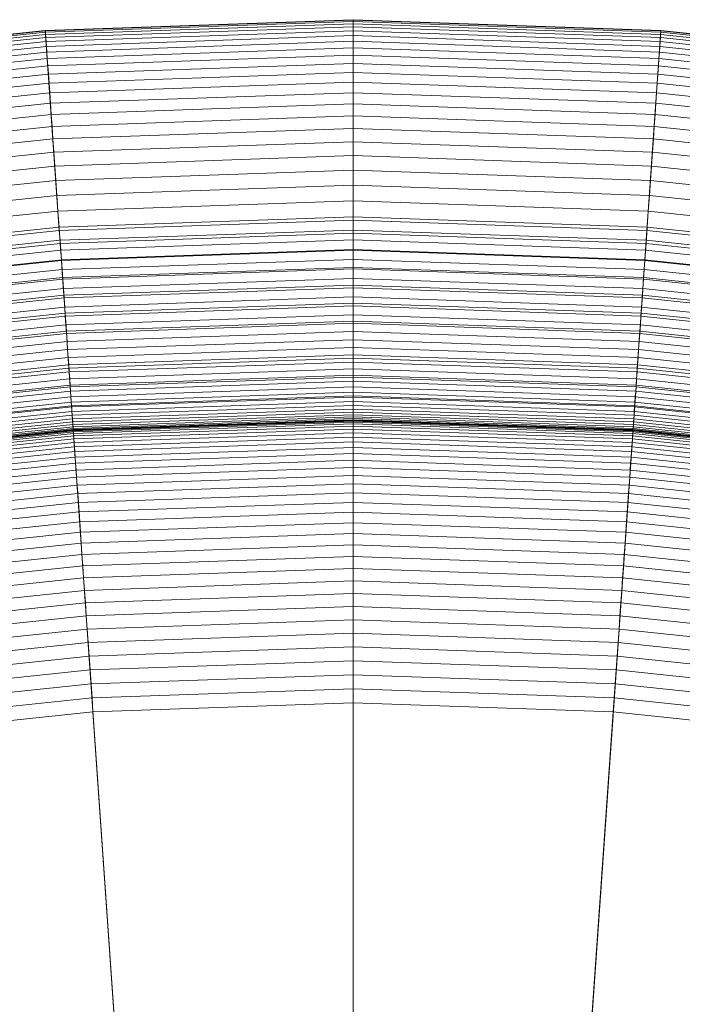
# Model space of a CAD drawing. Header units: millimetres. Extents: x -219 to 220, y -220 to 220.
# Tile 140 of 146: x -16 to 17, y 171 to 220. Entities that reach past the tile are written whole.
import ezdxf

# ---------------------------------------------------------------- set-up
doc = ezdxf.new("R2010")
doc.units = ezdxf.units.MM
doc.layers.add('LUCIDO_1', color=1, linetype='Continuous', lineweight=20, true_color=0xff0000)
doc.layers.add('Nessuna', color=7, linetype='Continuous', lineweight=9)

# ---------------------------------------------------------------- blocks, each defined once
blk = doc.blocks.new('Group-1')
at = {"layer": 'Nessuna', "color": 7, "linetype": 'Continuous', "lineweight": 9, "transparency": 33554687}
for points in [[(-14.257, 209.447), (0.392, 209.959), (0.392, 219.959), (-14.954, 219.423)], [(-14.954, 219.423, -60), (0.392, 219.959, -60), (0.392, 219.937, -60.943), (-14.953, 219.401, -60.943)], [(-14.954, 219.423), (0.392, 219.959), (0.392, 219.959, -60), (-14.954, 219.423, -60)], [(-14.953, 219.401, -60.943), (0.392, 219.937, -60.943), (0.392, 219.87, -61.883), (-14.948, 219.334, -61.883)], [(-14.948, 219.334, -61.883), (0.392, 219.87, -61.883), (0.392, 219.759, -62.82), (-14.94, 219.224, -62.82)], [(-14.94, 219.224, -62.82), (0.392, 219.759, -62.82), (0.392, 219.604, -63.75), (-14.929, 219.069, -63.75)], [(-14.929, 219.069, -63.75), (0.392, 219.604, -63.75), (0.392, 219.406, -64.671), (-14.916, 218.871, -64.671)], [(0.392, 209.959), (15.041, 209.447), (15.739, 219.423), (0.392, 219.959)], [(0.392, 219.959, -60), (15.739, 219.423, -60), (15.737, 219.401, -60.943), (0.392, 219.937, -60.943)], [(0.392, 219.959), (15.739, 219.423), (15.739, 219.423, -60), (0.392, 219.959, -60)], [(0.392, 219.937, -60.943), (15.737, 219.401, -60.943), (15.733, 219.334, -61.883), (0.392, 219.87, -61.883)], [(0.392, 219.87, -61.883), (15.733, 219.334, -61.883), (15.725, 219.224, -62.82), (0.392, 219.759, -62.82)], [(0.392, 219.759, -62.82), (15.725, 219.224, -62.82), (15.714, 219.069, -63.75), (0.392, 219.604, -63.75)], [(0.392, 219.604, -63.75), (15.714, 219.069, -63.75), (15.7, 218.871, -64.671), (0.392, 219.406, -64.671)], [(-28.834, 207.915), (-14.257, 209.447), (-14.954, 219.423), (-30.226, 217.818)], [(-30.226, 217.818, -60), (-14.954, 219.423, -60), (-14.953, 219.401, -60.943), (-30.223, 217.796, -60.943)], [(-30.226, 217.818), (-14.954, 219.423), (-14.954, 219.423, -60), (-30.226, 217.818, -60)], [(-30.223, 217.796, -60.943), (-14.953, 219.401, -60.943), (-14.948, 219.334, -61.883), (-30.213, 217.73, -61.883)], [(-30.213, 217.73, -61.883), (-14.948, 219.334, -61.883), (-14.94, 219.224, -62.82), (-30.198, 217.62, -62.82)], [(-30.198, 217.62, -62.82), (-14.94, 219.224, -62.82), (-14.929, 219.069, -63.75), (-30.176, 217.467, -63.75)], [(-30.176, 217.467, -63.75), (-14.929, 219.069, -63.75), (-14.916, 218.871, -64.671), (-30.149, 217.27, -64.671)], [(-14.916, 218.871, -64.671), (0.392, 219.406, -64.671), (0.392, 219.164, -65.583), (-14.899, 218.63, -65.583)], [(-14.899, 218.63, -65.583), (0.392, 219.164, -65.583), (0.392, 218.88, -66.481), (-14.879, 218.346, -66.481)], [(0.392, 219.406, -64.671), (15.7, 218.871, -64.671), (15.683, 218.63, -65.583), (0.392, 219.164, -65.583)], [(0.392, 219.164, -65.583), (15.683, 218.63, -65.583), (15.663, 218.346, -66.481), (0.392, 218.88, -66.481)], [(15.041, 209.447), (29.619, 207.915), (31.01, 217.818), (15.739, 219.423)], [(15.714, 219.069, -63.75), (30.961, 217.467, -63.75), (30.933, 217.27, -64.671), (15.7, 218.871, -64.671)], [(15.725, 219.224, -62.82), (30.983, 217.62, -62.82), (30.961, 217.467, -63.75), (15.714, 219.069, -63.75)], [(15.733, 219.334, -61.883), (30.998, 217.73, -61.883), (30.983, 217.62, -62.82), (15.725, 219.224, -62.82)], [(15.737, 219.401, -60.943), (31.007, 217.796, -60.943), (30.998, 217.73, -61.883), (15.733, 219.334, -61.883)], [(15.739, 219.423, -60), (31.01, 217.818, -60), (31.007, 217.796, -60.943), (15.737, 219.401, -60.943)], [(15.739, 219.423), (31.01, 217.818), (31.01, 217.818, -60), (15.739, 219.423, -60)], [(-30.149, 217.27, -64.671), (-14.916, 218.871, -64.671), (-14.899, 218.63, -65.583), (-30.115, 217.031, -65.583)], [(-30.115, 217.031, -65.583), (-14.899, 218.63, -65.583), (-14.879, 218.346, -66.481), (-30.076, 216.749, -66.481)], [(-14.879, 218.346, -66.481), (0.392, 218.88, -66.481), (0.392, 218.553, -67.366), (-14.856, 218.021, -67.366)], [(-14.856, 218.021, -67.366), (0.392, 218.553, -67.366), (0.392, 218.185, -68.234), (-14.83, 217.654, -68.234)], [(0.392, 218.88, -66.481), (15.663, 218.346, -66.481), (15.641, 218.021, -67.366), (0.392, 218.553, -67.366)], [(0.392, 218.553, -67.366), (15.641, 218.021, -67.366), (15.615, 217.654, -68.234), (0.392, 218.185, -68.234)], [(15.683, 218.63, -65.583), (30.9, 217.031, -65.583), (30.86, 216.749, -66.481), (15.663, 218.346, -66.481)], [(15.7, 218.871, -64.671), (30.933, 217.27, -64.671), (30.9, 217.031, -65.583), (15.683, 218.63, -65.583)], [(-30.076, 216.749, -66.481), (-14.879, 218.346, -66.481), (-14.856, 218.021, -67.366), (-30.03, 216.426, -67.366)], [(-30.03, 216.426, -67.366), (-14.856, 218.021, -67.366), (-14.83, 217.654, -68.234), (-29.979, 216.062, -68.234)], [(-14.83, 217.654, -68.234), (0.392, 218.185, -68.234), (0.392, 217.777, -69.084), (-14.802, 217.246, -69.084)], [(0.392, 218.185, -68.234), (15.615, 217.654, -68.234), (15.587, 217.246, -69.084), (0.392, 217.777, -69.084)], [(15.641, 218.021, -67.366), (30.815, 216.426, -67.366), (30.764, 216.062, -68.234), (15.615, 217.654, -68.234)], [(15.663, 218.346, -66.481), (30.86, 216.749, -66.481), (30.815, 216.426, -67.366), (15.641, 218.021, -67.366)], [(-29.979, 216.062, -68.234), (-14.83, 217.654, -68.234), (-14.802, 217.246, -69.084), (-29.922, 215.657, -69.084)], [(-14.802, 217.246, -69.084), (0.392, 217.777, -69.084), (0.392, 217.329, -69.914), (-14.771, 216.8, -69.914)], [(0.392, 217.777, -69.084), (15.587, 217.246, -69.084), (15.555, 216.8, -69.914), (0.392, 217.329, -69.914)], [(15.615, 217.654, -68.234), (30.764, 216.062, -68.234), (30.707, 215.657, -69.084), (15.587, 217.246, -69.084)], [(-29.922, 215.657, -69.084), (-14.802, 217.246, -69.084), (-14.771, 216.8, -69.914), (-29.86, 215.214, -69.914)], [(-14.771, 216.8, -69.914), (0.392, 217.329, -69.914), (0.392, 216.843, -70.721), (-14.737, 216.314, -70.721)], [(0.392, 217.329, -69.914), (15.555, 216.8, -69.914), (15.521, 216.314, -70.721), (0.392, 216.843, -70.721)], [(15.587, 217.246, -69.084), (30.707, 215.657, -69.084), (30.644, 215.214, -69.914), (15.555, 216.8, -69.914)], [(-29.86, 215.214, -69.914), (-14.771, 216.8, -69.914), (-14.737, 216.314, -70.721), (-29.792, 214.732, -70.721)], [(-14.737, 216.314, -70.721), (0.392, 216.843, -70.721), (0.392, 216.319, -71.505), (-14.7, 215.792, -71.505)], [(0.392, 216.843, -70.721), (15.521, 216.314, -70.721), (15.485, 215.792, -71.505), (0.392, 216.319, -71.505)], [(15.555, 216.8, -69.914), (30.644, 215.214, -69.914), (30.577, 214.732, -70.721), (15.521, 216.314, -70.721)], [(-29.792, 214.732, -70.721), (-14.737, 216.314, -70.721), (-14.7, 215.792, -71.505), (-29.719, 214.213, -71.505)], [(-14.7, 215.792, -71.505), (0.392, 216.319, -71.505), (0.392, 215.758, -72.263), (-14.661, 215.233, -72.263)], [(0.392, 216.319, -71.505), (15.485, 215.792, -71.505), (15.446, 215.233, -72.263), (0.392, 215.758, -72.263)], [(15.521, 216.314, -70.721), (30.577, 214.732, -70.721), (30.504, 214.213, -71.505), (15.485, 215.792, -71.505)], [(-29.719, 214.213, -71.505), (-14.7, 215.792, -71.505), (-14.661, 215.233, -72.263), (-29.641, 213.658, -72.263)], [(-14.661, 215.233, -72.263), (0.392, 215.758, -72.263), (0.392, 215.163, -72.994), (-14.62, 214.638, -72.994)], [(0.392, 215.758, -72.263), (15.446, 215.233, -72.263), (15.404, 214.638, -72.994), (0.392, 215.163, -72.994)], [(15.485, 215.792, -71.505), (30.504, 214.213, -71.505), (30.426, 213.658, -72.263), (15.446, 215.233, -72.263)], [(-29.641, 213.658, -72.263), (-14.661, 215.233, -72.263), (-14.62, 214.638, -72.994), (-29.558, 213.068, -72.994)], [(-14.62, 214.638, -72.994), (0.392, 215.163, -72.994), (0.392, 214.533, -73.696), (-14.576, 214.011, -73.696)], [(0.392, 215.163, -72.994), (15.404, 214.638, -72.994), (15.36, 214.011, -73.696), (0.392, 214.533, -73.696)], [(15.446, 215.233, -72.263), (30.426, 213.658, -72.263), (30.343, 213.068, -72.994), (15.404, 214.638, -72.994)], [(-29.558, 213.068, -72.994), (-14.62, 214.638, -72.994), (-14.576, 214.011, -73.696), (-29.471, 212.445, -73.696)], [(15.404, 214.638, -72.994), (30.343, 213.068, -72.994), (30.255, 212.445, -73.696), (15.36, 214.011, -73.696)], [(-14.576, 214.011, -73.696), (0.392, 214.533, -73.696), (0.392, 213.872, -74.368), (-14.529, 213.351, -74.368)], [(0.392, 214.533, -73.696), (15.36, 214.011, -73.696), (15.314, 213.351, -74.368), (0.392, 213.872, -74.368)], [(-29.471, 212.445, -73.696), (-14.576, 214.011, -73.696), (-14.529, 213.351, -74.368), (-29.379, 211.79, -74.368)], [(-14.529, 213.351, -74.368), (0.392, 213.872, -74.368), (0.392, 213.179, -75.008), (-14.481, 212.66, -75.008)], [(0.392, 213.872, -74.368), (15.314, 213.351, -74.368), (15.266, 212.66, -75.008), (0.392, 213.179, -75.008)], [(15.36, 214.011, -73.696), (30.255, 212.445, -73.696), (30.163, 211.79, -74.368), (15.314, 213.351, -74.368)], [(-29.379, 211.79, -74.368), (-14.529, 213.351, -74.368), (-14.481, 212.66, -75.008), (-29.282, 211.104, -75.008)], [(-14.481, 212.66, -75.008), (0.392, 213.179, -75.008), (0.392, 212.457, -75.614), (-14.431, 211.94, -75.614)], [(0.392, 213.179, -75.008), (15.266, 212.66, -75.008), (15.215, 211.94, -75.614), (0.392, 212.457, -75.614)], [(15.314, 213.351, -74.368), (30.163, 211.79, -74.368), (30.067, 211.104, -75.008), (15.266, 212.66, -75.008)], [(-29.282, 211.104, -75.008), (-14.481, 212.66, -75.008), (-14.431, 211.94, -75.614), (-29.182, 210.389, -75.614)], [(15.266, 212.66, -75.008), (30.067, 211.104, -75.008), (29.966, 210.389, -75.614), (15.215, 211.94, -75.614)], [(-14.431, 211.94, -75.614), (0.392, 212.457, -75.614), (0.392, 211.707, -76.186), (-14.379, 211.192, -76.186)], [(0.392, 212.457, -75.614), (15.215, 211.94, -75.614), (15.163, 211.192, -76.186), (0.392, 211.707, -76.186)], [(-29.182, 210.389, -75.614), (-14.431, 211.94, -75.614), (-14.379, 211.192, -76.186), (-29.077, 209.647, -76.186)], [(-14.379, 211.192, -76.186), (0.392, 211.707, -76.186), (0.392, 210.932, -76.721), (-14.324, 210.418, -76.721)], [(0.392, 211.707, -76.186), (15.163, 211.192, -76.186), (15.109, 210.418, -76.721), (0.392, 210.932, -76.721)], [(15.215, 211.94, -75.614), (29.966, 210.389, -75.614), (29.862, 209.647, -76.186), (15.163, 211.192, -76.186)], [(-29.077, 209.647, -76.186), (-14.379, 211.192, -76.186), (-14.324, 210.418, -76.721), (-28.969, 208.878, -76.721)], [(15.163, 211.192, -76.186), (29.862, 209.647, -76.186), (29.754, 208.878, -76.721), (15.109, 210.418, -76.721)], [(-14.324, 210.418, -76.721), (0.392, 210.932, -76.721), (0.392, 210.131, -77.22), (-14.269, 209.619, -77.22)], [(0.392, 210.932, -76.721), (15.109, 210.418, -76.721), (15.053, 209.619, -77.22), (0.392, 210.131, -77.22)], [(-28.969, 208.878, -76.721), (-14.324, 210.418, -76.721), (-14.269, 209.619, -77.22), (-28.858, 208.086, -77.22)], [(15.109, 210.418, -76.721), (29.754, 208.878, -76.721), (29.643, 208.086, -77.22), (15.053, 209.619, -77.22)], [(-14.269, 209.619, -77.22), (0.392, 210.131, -77.22), (0.392, 209.308, -77.68), (-14.211, 208.799, -77.68)], [(-14.222, 208.958, -0.012), (0.392, 209.468, -0.012), (0.392, 209.959), (-14.257, 209.447)], [(0.392, 210.131, -77.22), (15.053, 209.619, -77.22), (14.996, 208.799, -77.68), (0.392, 209.308, -77.68)], [(0.392, 209.468, -0.012), (15.007, 208.958, -0.012), (15.041, 209.447), (0.392, 209.959)], [(-28.858, 208.086, -77.22), (-14.269, 209.619, -77.22), (-14.211, 208.799, -77.68), (-28.744, 207.271, -77.68)], [(-28.766, 207.429, -0.012), (-14.222, 208.958, -0.012), (-14.257, 209.447), (-28.834, 207.915)], [(-14.188, 208.47, -0.048), (0.392, 208.979, -0.048), (0.392, 209.468, -0.012), (-14.222, 208.958, -0.012)], [(-14.211, 208.799, -77.68), (0.392, 209.308, -77.68), (0.392, 208.465, -78.101), (-14.152, 207.957, -78.101)], [(0.392, 208.979, -0.048), (14.973, 208.47, -0.048), (15.007, 208.958, -0.012), (0.392, 209.468, -0.012)], [(0.392, 209.308, -77.68), (14.996, 208.799, -77.68), (14.937, 207.957, -78.101), (0.392, 208.465, -78.101)], [(15.053, 209.619, -77.22), (29.643, 208.086, -77.22), (29.528, 207.271, -77.68), (14.996, 208.799, -77.68)], [(15.007, 208.958, -0.012), (29.55, 207.429, -0.012), (29.619, 207.915), (15.041, 209.447)], [(-28.698, 206.945, -0.048), (-14.188, 208.47, -0.048), (-14.222, 208.958, -0.012), (-28.766, 207.429, -0.012)], [(-28.744, 207.271, -77.68), (-14.211, 208.799, -77.68), (-14.152, 207.957, -78.101), (-28.626, 206.436, -78.101)], [(-14.154, 207.984, -0.108), (0.392, 208.492, -0.108), (0.392, 208.979, -0.048), (-14.188, 208.47, -0.048)], [(0.392, 208.492, -0.108), (14.939, 207.984, -0.108), (14.973, 208.47, -0.048), (0.392, 208.979, -0.048)], [(14.996, 208.799, -77.68), (29.528, 207.271, -77.68), (29.411, 206.436, -78.101), (14.937, 207.957, -78.101)], [(14.973, 208.47, -0.048), (29.482, 206.945, -0.048), (29.55, 207.429, -0.012), (15.007, 208.958, -0.012)], [(-28.63, 206.462, -0.108), (-14.154, 207.984, -0.108), (-14.188, 208.47, -0.048), (-28.698, 206.945, -0.048)], [(-14.12, 207.501, -0.192), (0.392, 208.008, -0.192), (0.392, 208.492, -0.108), (-14.154, 207.984, -0.108)], [(-14.152, 207.957, -78.101), (0.392, 208.465, -78.101), (0.392, 207.602, -78.482), (-14.092, 207.097, -78.482)], [(0.392, 208.008, -0.192), (14.905, 207.501, -0.192), (14.939, 207.984, -0.108), (0.392, 208.492, -0.108)], [(0.392, 208.465, -78.101), (14.937, 207.957, -78.101), (14.877, 207.097, -78.482), (0.392, 207.602, -78.482)], [(14.939, 207.984, -0.108), (29.414, 206.462, -0.108), (29.482, 206.945, -0.048), (14.973, 208.47, -0.048)], [(-28.563, 205.983, -0.192), (-14.12, 207.501, -0.192), (-14.154, 207.984, -0.108), (-28.63, 206.462, -0.108)], [(-28.626, 206.436, -78.101), (-14.152, 207.957, -78.101), (-14.092, 207.097, -78.482), (-28.506, 205.582, -78.482)], [(-14.087, 207.023, -0.3), (0.392, 207.529, -0.3), (0.392, 208.008, -0.192), (-14.12, 207.501, -0.192)], [(0.392, 207.529, -0.3), (14.872, 207.023, -0.3), (14.905, 207.501, -0.192), (0.392, 208.008, -0.192)], [(14.937, 207.957, -78.101), (29.411, 206.436, -78.101), (29.291, 205.582, -78.482), (14.877, 207.097, -78.482)], [(14.905, 207.501, -0.192), (29.347, 205.983, -0.192), (29.414, 206.462, -0.108), (14.939, 207.984, -0.108)], [(-28.496, 205.509, -0.3), (-14.087, 207.023, -0.3), (-14.12, 207.501, -0.192), (-28.563, 205.983, -0.192)], [(-14.092, 207.097, -78.482), (0.392, 207.602, -78.482), (0.392, 206.723, -78.822), (-14.031, 206.219, -78.822)], [(-14.054, 206.552, -0.431), (0.392, 207.056, -0.431), (0.392, 207.529, -0.3), (-14.087, 207.023, -0.3)], [(0.392, 207.602, -78.482), (14.877, 207.097, -78.482), (14.815, 206.219, -78.822), (0.392, 206.723, -78.822)], [(0.392, 207.056, -0.431), (14.839, 206.552, -0.431), (14.872, 207.023, -0.3), (0.392, 207.529, -0.3)], [(14.872, 207.023, -0.3), (29.281, 205.509, -0.3), (29.347, 205.983, -0.192), (14.905, 207.501, -0.192)], [(-28.506, 205.582, -78.482), (-14.092, 207.097, -78.482), (-14.031, 206.219, -78.822), (-28.384, 204.711, -78.822)], [(-28.43, 205.041, -0.431), (-14.054, 206.552, -0.431), (-14.087, 207.023, -0.3), (-28.496, 205.509, -0.3)], [(-14.022, 206.087, -0.585), (0.392, 206.59, -0.585), (0.392, 207.056, -0.431), (-14.054, 206.552, -0.431)], [(-14.031, 206.219, -78.822), (0.392, 206.723, -78.822), (0.392, 205.828, -79.12), (-13.968, 205.327, -79.12)], [(0.392, 206.59, -0.585), (14.806, 206.087, -0.585), (14.839, 206.552, -0.431), (0.392, 207.056, -0.431)], [(0.392, 206.723, -78.822), (14.815, 206.219, -78.822), (14.753, 205.327, -79.12), (0.392, 205.828, -79.12)], [(14.877, 207.097, -78.482), (29.291, 205.582, -78.482), (29.168, 204.711, -78.822), (14.815, 206.219, -78.822)], [(14.839, 206.552, -0.431), (29.215, 205.041, -0.431), (29.281, 205.509, -0.3), (14.872, 207.023, -0.3)], [(-28.365, 204.579, -0.585), (-14.022, 206.087, -0.585), (-14.054, 206.552, -0.431), (-28.43, 205.041, -0.431)], [(-28.384, 204.711, -78.822), (-14.031, 206.219, -78.822), (-13.968, 205.327, -79.12), (-28.259, 203.825, -79.12)], [(-13.99, 205.63, -0.761), (0.392, 206.132, -0.761), (0.392, 206.59, -0.585), (-14.022, 206.087, -0.585)], [(0.392, 206.132, -0.761), (14.774, 205.63, -0.761), (14.806, 206.087, -0.585), (0.392, 206.59, -0.585)], [(14.815, 206.219, -78.822), (29.168, 204.711, -78.822), (29.044, 203.825, -79.12), (14.753, 205.327, -79.12)], [(14.806, 206.087, -0.585), (29.15, 204.579, -0.585), (29.215, 205.041, -0.431), (14.839, 206.552, -0.431)], [(-28.301, 204.126, -0.761), (-13.99, 205.63, -0.761), (-14.022, 206.087, -0.585), (-28.365, 204.579, -0.585)], [(-13.958, 205.182, -0.96), (0.392, 205.683, -0.96), (0.392, 206.132, -0.761), (-13.99, 205.63, -0.761)], [(-13.968, 205.327, -79.12), (0.392, 205.828, -79.12), (0.392, 204.921, -79.375), (-13.905, 204.421, -79.375)], [(0.392, 205.683, -0.96), (14.743, 205.182, -0.96), (14.774, 205.63, -0.761), (0.392, 206.132, -0.761)], [(0.392, 205.828, -79.12), (14.753, 205.327, -79.12), (14.69, 204.421, -79.375), (0.392, 204.921, -79.375)], [(14.774, 205.63, -0.761), (29.086, 204.126, -0.761), (29.15, 204.579, -0.585), (14.806, 206.087, -0.585)], [(-28.239, 203.681, -0.96), (-13.958, 205.182, -0.96), (-13.99, 205.63, -0.761), (-28.301, 204.126, -0.761)], [(-28.259, 203.825, -79.12), (-13.968, 205.327, -79.12), (-13.905, 204.421, -79.375), (-28.133, 202.926, -79.375)], [(-13.928, 204.745, -1.181), (0.392, 205.245, -1.181), (0.392, 205.683, -0.96), (-13.958, 205.182, -0.96)], [(-13.898, 204.319, -1.423), (0.392, 204.818, -1.423), (0.392, 205.245, -1.181), (-13.928, 204.745, -1.181)], [(0.392, 205.245, -1.181), (14.712, 204.745, -1.181), (14.743, 205.182, -0.96), (0.392, 205.683, -0.96)], [(0.392, 204.818, -1.423), (14.683, 204.319, -1.423), (14.712, 204.745, -1.181), (0.392, 205.245, -1.181)], [(14.753, 205.327, -79.12), (29.044, 203.825, -79.12), (28.917, 202.926, -79.375), (14.69, 204.421, -79.375)], [(14.743, 205.182, -0.96), (29.024, 203.681, -0.96), (29.086, 204.126, -0.761), (14.774, 205.63, -0.761)], [(-28.178, 203.247, -1.181), (-13.928, 204.745, -1.181), (-13.958, 205.182, -0.96), (-28.239, 203.681, -0.96)], [(-28.119, 202.824, -1.423), (-13.898, 204.319, -1.423), (-13.928, 204.745, -1.181), (-28.178, 203.247, -1.181)], [(-13.905, 204.421, -79.375), (0.392, 204.921, -79.375), (0.392, 204.002, -79.587), (-13.841, 203.505, -79.587)], [(-13.869, 203.905, -1.685), (0.392, 204.403, -1.685), (0.392, 204.818, -1.423), (-13.898, 204.319, -1.423)], [(0.392, 204.921, -79.375), (14.69, 204.421, -79.375), (14.626, 203.505, -79.587), (0.392, 204.002, -79.587)], [(0.392, 204.403, -1.685), (14.654, 203.905, -1.685), (14.683, 204.319, -1.423), (0.392, 204.818, -1.423)], [(14.683, 204.319, -1.423), (28.903, 202.824, -1.423), (28.963, 203.247, -1.181), (14.712, 204.745, -1.181)], [(14.712, 204.745, -1.181), (28.963, 203.247, -1.181), (29.024, 203.681, -0.96), (14.743, 205.182, -0.96)], [(-28.133, 202.926, -79.375), (-13.905, 204.421, -79.375), (-13.841, 203.505, -79.587), (-28.005, 202.016, -79.587)], [(-28.061, 202.414, -1.685), (-13.869, 203.905, -1.685), (-13.898, 204.319, -1.423), (-28.119, 202.824, -1.423)], [(-13.841, 203.505, -1.968), (0.392, 204.002, -1.968), (0.392, 204.403, -1.685), (-13.869, 203.905, -1.685)], [(0.392, 204.002, -1.968), (14.626, 203.505, -1.968), (14.654, 203.905, -1.685), (0.392, 204.403, -1.685)], [(14.69, 204.421, -79.375), (28.917, 202.926, -79.375), (28.79, 202.016, -79.587), (14.626, 203.505, -79.587)], [(14.654, 203.905, -1.685), (28.845, 202.414, -1.685), (28.903, 202.824, -1.423), (14.683, 204.319, -1.423)], [(-28.005, 202.016, -1.968), (-13.841, 203.505, -1.968), (-13.869, 203.905, -1.685), (-28.061, 202.414, -1.685)], [(-13.814, 203.119, -2.27), (0.392, 203.615, -2.27), (0.392, 204.002, -1.968), (-13.841, 203.505, -1.968)], [(-13.841, 203.505, -79.587), (0.392, 204.002, -79.587), (0.392, 203.074, -79.756), (-13.776, 202.58, -79.756)], [(0.392, 203.615, -2.27), (14.599, 203.119, -2.27), (14.626, 203.505, -1.968), (0.392, 204.002, -1.968)], [(0.392, 204.002, -79.587), (14.626, 203.505, -79.587), (14.561, 202.58, -79.756), (0.392, 203.074, -79.756)], [(14.626, 203.505, -1.968), (28.79, 202.016, -1.968), (28.845, 202.414, -1.685), (14.654, 203.905, -1.685)], [(-27.951, 201.633, -2.27), (-13.814, 203.119, -2.27), (-13.841, 203.505, -1.968), (-28.005, 202.016, -1.968)], [(-28.005, 202.016, -79.587), (-13.841, 203.505, -79.587), (-13.776, 202.58, -79.756), (-27.876, 201.098, -79.756)], [(-13.788, 202.748, -2.59), (0.392, 203.243, -2.59), (0.392, 203.615, -2.27), (-13.814, 203.119, -2.27)], [(0.392, 203.243, -2.59), (14.573, 202.748, -2.59), (14.599, 203.119, -2.27), (0.392, 203.615, -2.27)], [(14.626, 203.505, -79.587), (28.79, 202.016, -79.587), (28.661, 201.098, -79.756), (14.561, 202.58, -79.756)], [(14.599, 203.119, -2.27), (28.736, 201.633, -2.27), (28.79, 202.016, -1.968), (14.626, 203.505, -1.968)], [(-27.899, 201.265, -2.59), (-13.788, 202.748, -2.59), (-13.814, 203.119, -2.27), (-27.951, 201.633, -2.27)], [(-13.763, 202.393, -2.929), (0.392, 202.888, -2.929), (0.392, 203.243, -2.59), (-13.788, 202.748, -2.59)], [(-13.776, 202.58, -79.756), (0.392, 203.074, -79.756), (0.392, 202.14, -79.881), (-13.711, 201.647, -79.881)], [(-13.74, 202.056, -3.284), (0.392, 202.549, -3.284), (0.392, 202.888, -2.929), (-13.763, 202.393, -2.929)], [(0.392, 202.888, -2.929), (14.548, 202.393, -2.929), (14.573, 202.748, -2.59), (0.392, 203.243, -2.59)], [(0.392, 203.074, -79.756), (14.561, 202.58, -79.756), (14.496, 201.647, -79.881), (0.392, 202.14, -79.881)], [(0.392, 202.549, -3.284), (14.524, 202.056, -3.284), (14.548, 202.393, -2.929), (0.392, 202.888, -2.929)], [(14.573, 202.748, -2.59), (28.684, 201.265, -2.59), (28.736, 201.633, -2.27), (14.599, 203.119, -2.27)], [(-27.85, 200.913, -2.929), (-13.763, 202.393, -2.929), (-13.788, 202.748, -2.59), (-27.899, 201.265, -2.59)], [(-27.876, 201.098, -79.756), (-13.776, 202.58, -79.756), (-13.711, 201.647, -79.881), (-27.746, 200.172, -79.881)], [(-27.803, 200.578, -3.284), (-13.74, 202.056, -3.284), (-13.763, 202.393, -2.929), (-27.85, 200.913, -2.929)], [(-13.717, 201.736, -3.656), (0.392, 202.229, -3.656), (0.392, 202.549, -3.284), (-13.74, 202.056, -3.284)], [(0.392, 202.229, -3.656), (14.502, 201.736, -3.656), (14.524, 202.056, -3.284), (0.392, 202.549, -3.284)], [(14.561, 202.58, -79.756), (28.661, 201.098, -79.756), (28.53, 200.172, -79.881), (14.496, 201.647, -79.881)], [(14.524, 202.056, -3.284), (28.587, 200.578, -3.284), (28.635, 200.913, -2.929), (14.548, 202.393, -2.929)], [(14.548, 202.393, -2.929), (28.635, 200.913, -2.929), (28.684, 201.265, -2.59), (14.573, 202.748, -2.59)], [(-27.758, 200.26, -3.656), (-13.717, 201.736, -3.656), (-13.74, 202.056, -3.284), (-27.803, 200.578, -3.284)], [(-13.696, 201.435, -4.043), (0.392, 201.927, -4.043), (0.392, 202.229, -3.656), (-13.717, 201.736, -3.656)], [(-13.711, 201.647, -79.881), (0.392, 202.14, -79.881), (0.392, 201.201, -79.962), (-13.646, 200.71, -79.962)], [(-13.677, 201.153, -4.444), (0.392, 201.644, -4.444), (0.392, 201.927, -4.043), (-13.696, 201.435, -4.043)], [(0.392, 201.927, -4.043), (14.481, 201.435, -4.043), (14.502, 201.736, -3.656), (0.392, 202.229, -3.656)], [(0.392, 202.14, -79.881), (14.496, 201.647, -79.881), (14.43, 200.71, -79.962), (0.392, 201.201, -79.962)], [(0.392, 201.644, -4.444), (14.461, 201.153, -4.444), (14.481, 201.435, -4.043), (0.392, 201.927, -4.043)], [(14.502, 201.736, -3.656), (28.543, 200.26, -3.656), (28.587, 200.578, -3.284), (14.524, 202.056, -3.284)], [(-27.716, 199.961, -4.043), (-13.696, 201.435, -4.043), (-13.717, 201.736, -3.656), (-27.758, 200.26, -3.656)], [(-27.746, 200.172, -79.881), (-13.711, 201.647, -79.881), (-13.646, 200.71, -79.962), (-27.615, 199.242, -79.962)], [(-27.677, 199.681, -4.444), (-13.677, 201.153, -4.444), (-13.696, 201.435, -4.043), (-27.716, 199.961, -4.043)], [(-13.658, 200.891, -4.859), (0.392, 201.382, -4.859), (0.392, 201.644, -4.444), (-13.677, 201.153, -4.444)], [(-13.641, 200.65, -5.286), (0.392, 201.14, -5.286), (0.392, 201.382, -4.859), (-13.658, 200.891, -4.859)], [(0.392, 201.382, -4.859), (14.443, 200.891, -4.859), (14.461, 201.153, -4.444), (0.392, 201.644, -4.444)], [(0.392, 201.14, -5.286), (14.426, 200.65, -5.286), (14.443, 200.891, -4.859), (0.392, 201.382, -4.859)], [(14.496, 201.647, -79.881), (28.53, 200.172, -79.881), (28.4, 199.242, -79.962), (14.43, 200.71, -79.962)], [(14.461, 201.153, -4.444), (28.461, 199.681, -4.444), (28.501, 199.961, -4.043), (14.481, 201.435, -4.043)], [(14.481, 201.435, -4.043), (28.501, 199.961, -4.043), (28.543, 200.26, -3.656), (14.502, 201.736, -3.656)], [(-27.64, 199.421, -4.859), (-13.658, 200.891, -4.859), (-13.677, 201.153, -4.444), (-27.677, 199.681, -4.444)], [(-27.607, 199.182, -5.286), (-13.641, 200.65, -5.286), (-13.658, 200.891, -4.859), (-27.64, 199.421, -4.859)], [(-13.646, 200.71, -79.962), (0.392, 201.201, -79.962), (0.392, 51.059, -89.301), (-3.172, 50.934, -89.301)], [(-13.626, 200.429, -5.724), (0.392, 200.919, -5.724), (0.392, 201.14, -5.286), (-13.641, 200.65, -5.286)], [(-13.612, 200.231, -6.173), (0.392, 200.72, -6.173), (0.392, 200.919, -5.724), (-13.626, 200.429, -5.724)], [(0.392, 201.201, -79.962), (14.43, 200.71, -79.962), (3.957, 50.934, -89.301), (0.392, 51.059, -89.301)], [(0.392, 200.919, -5.724), (14.411, 200.429, -5.724), (14.426, 200.65, -5.286), (0.392, 201.14, -5.286)], [(0.392, 200.72, -6.173), (14.397, 200.231, -6.173), (14.411, 200.429, -5.724), (0.392, 200.919, -5.724)], [(14.426, 200.65, -5.286), (28.391, 199.182, -5.286), (28.425, 199.421, -4.859), (14.443, 200.891, -4.859)], [(14.443, 200.891, -4.859), (28.425, 199.421, -4.859), (28.461, 199.681, -4.444), (14.461, 201.153, -4.444)], [(-27.615, 199.242, -79.962), (-13.646, 200.71, -79.962), (-3.172, 50.934, -89.301), (-6.719, 50.562, -89.301)], [(-27.576, 198.963, -5.724), (-13.626, 200.429, -5.724), (-13.641, 200.65, -5.286), (-27.607, 199.182, -5.286)], [(-27.548, 198.766, -6.173), (-13.612, 200.231, -6.173), (-13.626, 200.429, -5.724), (-27.576, 198.963, -5.724)], [(-13.6, 200.055, -6.631), (0.392, 200.543, -6.631), (0.392, 200.72, -6.173), (-13.612, 200.231, -6.173)], [(-13.589, 199.901, -7.097), (0.392, 200.389, -7.097), (0.392, 200.543, -6.631), (-13.6, 200.055, -6.631)], [(-13.58, 199.771, -7.57), (0.392, 200.259, -7.57), (0.392, 200.389, -7.097), (-13.589, 199.901, -7.097)], [(0.392, 200.543, -6.631), (14.384, 200.055, -6.631), (14.397, 200.231, -6.173), (0.392, 200.72, -6.173)], [(0.392, 200.389, -7.097), (14.374, 199.901, -7.097), (14.384, 200.055, -6.631), (0.392, 200.543, -6.631)], [(0.392, 200.259, -7.57), (14.365, 199.771, -7.57), (14.374, 199.901, -7.097), (0.392, 200.389, -7.097)], [(14.43, 200.71, -79.962), (28.4, 199.242, -79.962), (7.504, 50.562, -89.301), (3.957, 50.934, -89.301)], [(14.397, 200.231, -6.173), (28.333, 198.766, -6.173), (28.361, 198.963, -5.724), (14.411, 200.429, -5.724)], [(14.411, 200.429, -5.724), (28.361, 198.963, -5.724), (28.391, 199.182, -5.286), (14.426, 200.65, -5.286)], [(-27.524, 198.591, -6.631), (-13.6, 200.055, -6.631), (-13.612, 200.231, -6.173), (-27.548, 198.766, -6.173)], [(-27.502, 198.439, -7.097), (-13.589, 199.901, -7.097), (-13.6, 200.055, -6.631), (-27.524, 198.591, -6.631)], [(-27.484, 198.309, -7.57), (-13.58, 199.771, -7.57), (-13.589, 199.901, -7.097), (-27.502, 198.439, -7.097)], [(-13.572, 199.663, -8.049), (0.392, 200.151, -8.049), (0.392, 200.259, -7.57), (-13.58, 199.771, -7.57)], [(-13.567, 199.58, -8.533), (0.392, 200.067, -8.533), (0.392, 200.151, -8.049), (-13.572, 199.663, -8.049)], [(-13.562, 199.52, -9.02), (0.392, 200.007, -9.02), (0.392, 200.067, -8.533), (-13.567, 199.58, -8.533)], [(-13.56, 199.484, -9.509), (0.392, 199.971, -9.509), (0.392, 200.007, -9.02), (-13.562, 199.52, -9.02)], [(-13.559, 199.472, -10), (0.392, 199.959, -10), (0.392, 199.971, -9.509), (-13.56, 199.484, -9.509)], [(-13.559, 199.472, -45.904), (0.392, 199.959, -45.904), (0.392, 199.959, -10), (-13.559, 199.472, -10)], [(-13.558, 199.455, -46.611), (0.392, 199.942, -46.611), (0.392, 199.959, -45.904), (-13.559, 199.472, -45.904)], [(-13.554, 199.405, -47.317), (0.392, 199.892, -47.317), (0.392, 199.942, -46.611), (-13.558, 199.455, -46.611)], [(-13.549, 199.322, -48.019), (0.392, 199.809, -48.019), (0.392, 199.892, -47.317), (-13.554, 199.405, -47.317)], [(0.392, 200.151, -8.049), (14.357, 199.663, -8.049), (14.365, 199.771, -7.57), (0.392, 200.259, -7.57)], [(0.392, 200.067, -8.533), (14.351, 199.58, -8.533), (14.357, 199.663, -8.049), (0.392, 200.151, -8.049)], [(0.392, 200.007, -9.02), (14.347, 199.52, -9.02), (14.351, 199.58, -8.533), (0.392, 200.067, -8.533)], [(0.392, 199.971, -9.509), (14.344, 199.484, -9.509), (14.347, 199.52, -9.02), (0.392, 200.007, -9.02)], [(0.392, 199.959, -10), (14.344, 199.472, -10), (14.344, 199.484, -9.509), (0.392, 199.971, -9.509)], [(0.392, 199.959, -45.904), (14.344, 199.472, -45.904), (14.344, 199.472, -10), (0.392, 199.959, -10)], [(0.392, 199.942, -46.611), (14.342, 199.455, -46.611), (14.344, 199.472, -45.904), (0.392, 199.959, -45.904)], [(0.392, 199.892, -47.317), (14.339, 199.405, -47.317), (14.342, 199.455, -46.611), (0.392, 199.942, -46.611)], [(0.392, 199.809, -48.019), (14.333, 199.322, -48.019), (14.339, 199.405, -47.317), (0.392, 199.892, -47.317)], [(14.365, 199.771, -7.57), (28.269, 198.309, -7.57), (28.287, 198.439, -7.097), (14.374, 199.901, -7.097)], [(14.374, 199.901, -7.097), (28.287, 198.439, -7.097), (28.308, 198.591, -6.631), (14.384, 200.055, -6.631)], [(14.384, 200.055, -6.631), (28.308, 198.591, -6.631), (28.333, 198.766, -6.173), (14.397, 200.231, -6.173)], [(-27.469, 198.203, -8.049), (-13.572, 199.663, -8.049), (-13.58, 199.771, -7.57), (-27.484, 198.309, -7.57)], [(-27.457, 198.12, -8.533), (-13.567, 199.58, -8.533), (-13.572, 199.663, -8.049), (-27.469, 198.203, -8.049)], [(-27.449, 198.06, -9.02), (-13.562, 199.52, -9.02), (-13.567, 199.58, -8.533), (-27.457, 198.12, -8.533)], [(-27.444, 198.024, -9.509), (-13.56, 199.484, -9.509), (-13.562, 199.52, -9.02), (-27.449, 198.06, -9.02)], [(-27.442, 198.013, -10), (-13.559, 199.472, -10), (-13.56, 199.484, -9.509), (-27.444, 198.024, -9.509)], [(-27.442, 198.013, -45.904), (-13.559, 199.472, -45.904), (-13.559, 199.472, -10), (-27.442, 198.013, -10)], [(-27.44, 197.996, -46.611), (-13.558, 199.455, -46.611), (-13.559, 199.472, -45.904), (-27.442, 198.013, -45.904)], [(-27.433, 197.947, -47.317), (-13.554, 199.405, -47.317), (-13.558, 199.455, -46.611), (-27.44, 197.996, -46.611)], [(-27.421, 197.864, -48.019), (-13.549, 199.322, -48.019), (-13.554, 199.405, -47.317), (-27.433, 197.947, -47.317)], [(-13.54, 199.206, -48.716), (0.392, 199.693, -48.716), (0.392, 199.809, -48.019), (-13.549, 199.322, -48.019)], [(-13.53, 199.058, -49.408), (0.392, 199.544, -49.408), (0.392, 199.693, -48.716), (-13.54, 199.206, -48.716)], [(-13.517, 198.877, -50.091), (0.392, 199.363, -50.091), (0.392, 199.544, -49.408), (-13.53, 199.058, -49.408)], [(-13.503, 198.664, -50.765), (0.392, 199.149, -50.765), (0.392, 199.363, -50.091), (-13.517, 198.877, -50.091)], [(0.392, 199.693, -48.716), (14.325, 199.206, -48.716), (14.333, 199.322, -48.019), (0.392, 199.809, -48.019)], [(0.392, 199.544, -49.408), (14.315, 199.058, -49.408), (14.325, 199.206, -48.716), (0.392, 199.693, -48.716)], [(0.392, 199.363, -50.091), (14.302, 198.877, -50.091), (14.315, 199.058, -49.408), (0.392, 199.544, -49.408)], [(0.392, 199.149, -50.765), (14.287, 198.664, -50.765), (14.302, 198.877, -50.091), (0.392, 199.363, -50.091)], [(14.333, 199.322, -48.019), (28.206, 197.864, -48.019), (28.218, 197.947, -47.317), (14.339, 199.405, -47.317)], [(14.339, 199.405, -47.317), (28.218, 197.947, -47.317), (28.225, 197.996, -46.611), (14.342, 199.455, -46.611)], [(14.342, 199.455, -46.611), (28.225, 197.996, -46.611), (28.227, 198.013, -45.904), (14.344, 199.472, -45.904)], [(14.344, 199.484, -9.509), (28.229, 198.024, -9.509), (28.234, 198.06, -9.02), (14.347, 199.52, -9.02)], [(14.344, 199.472, -10), (28.227, 198.013, -10), (28.229, 198.024, -9.509), (14.344, 199.484, -9.509)], [(14.344, 199.472, -45.904), (28.227, 198.013, -45.904), (28.227, 198.013, -10), (14.344, 199.472, -10)], [(14.347, 199.52, -9.02), (28.234, 198.06, -9.02), (28.242, 198.12, -8.533), (14.351, 199.58, -8.533)], [(14.351, 199.58, -8.533), (28.242, 198.12, -8.533), (28.254, 198.203, -8.049), (14.357, 199.663, -8.049)], [(14.357, 199.663, -8.049), (28.254, 198.203, -8.049), (28.269, 198.309, -7.57), (14.365, 199.771, -7.57)], [(-41.448, 196.803, -79.962), (-27.615, 199.242, -79.962), (-6.719, 50.562, -89.301), (-10.232, 49.942, -89.301)], [(-27.405, 197.749, -48.716), (-13.54, 199.206, -48.716), (-13.549, 199.322, -48.019), (-27.421, 197.864, -48.019)], [(-27.385, 197.602, -49.408), (-13.53, 199.058, -49.408), (-13.54, 199.206, -48.716), (-27.405, 197.749, -48.716)], [(-27.359, 197.422, -50.091), (-13.517, 198.877, -50.091), (-13.53, 199.058, -49.408), (-27.385, 197.602, -49.408)], [(-27.33, 197.211, -50.765), (-13.503, 198.664, -50.765), (-13.517, 198.877, -50.091), (-27.359, 197.422, -50.091)], [(-13.485, 198.42, -51.429), (0.392, 198.905, -51.429), (0.392, 199.149, -50.765), (-13.503, 198.664, -50.765)], [(-13.466, 198.145, -52.08), (0.392, 198.629, -52.08), (0.392, 198.905, -51.429), (-13.485, 198.42, -51.429)], [(0.392, 198.905, -51.429), (14.27, 198.42, -51.429), (14.287, 198.664, -50.765), (0.392, 199.149, -50.765)], [(0.392, 198.629, -52.08), (14.251, 198.145, -52.08), (14.27, 198.42, -51.429), (0.392, 198.905, -51.429)], [(28.4, 199.242, -79.962), (42.233, 196.803, -79.962), (11.017, 49.942, -89.301), (7.504, 50.562, -89.301)], [(14.287, 198.664, -50.765), (28.114, 197.211, -50.765), (28.144, 197.422, -50.091), (14.302, 198.877, -50.091)], [(14.302, 198.877, -50.091), (28.144, 197.422, -50.091), (28.169, 197.602, -49.408), (14.315, 199.058, -49.408)], [(14.315, 199.058, -49.408), (28.169, 197.602, -49.408), (28.19, 197.749, -48.716), (14.325, 199.206, -48.716)], [(14.325, 199.206, -48.716), (28.19, 197.749, -48.716), (28.206, 197.864, -48.019), (14.333, 199.322, -48.019)], [(-27.296, 196.968, -51.429), (-13.485, 198.42, -51.429), (-13.503, 198.664, -50.765), (-27.33, 197.211, -50.765)], [(-27.257, 196.695, -52.08), (-13.466, 198.145, -52.08), (-13.485, 198.42, -51.429), (-27.296, 196.968, -51.429)], [(-13.445, 197.839, -52.717), (0.392, 198.322, -52.717), (0.392, 198.629, -52.08), (-13.466, 198.145, -52.08)], [(0.392, 198.322, -52.717), (14.229, 197.839, -52.717), (14.251, 198.145, -52.08), (0.392, 198.629, -52.08)], [(14.251, 198.145, -52.08), (28.042, 196.695, -52.08), (28.08, 196.968, -51.429), (14.27, 198.42, -51.429)], [(14.27, 198.42, -51.429), (28.08, 196.968, -51.429), (28.114, 197.211, -50.765), (14.287, 198.664, -50.765)], [(-27.215, 196.392, -52.717), (-13.445, 197.839, -52.717), (-13.466, 198.145, -52.08), (-27.257, 196.695, -52.08)], [(-13.421, 197.504, -53.339), (0.392, 197.987, -53.339), (0.392, 198.322, -52.717), (-13.445, 197.839, -52.717)], [(-13.396, 197.14, -53.945), (0.392, 197.622, -53.945), (0.392, 197.987, -53.339), (-13.421, 197.504, -53.339)], [(0.392, 197.987, -53.339), (14.206, 197.504, -53.339), (14.229, 197.839, -52.717), (0.392, 198.322, -52.717)], [(0.392, 197.622, -53.945), (14.181, 197.14, -53.945), (14.206, 197.504, -53.339), (0.392, 197.987, -53.339)], [(14.229, 197.839, -52.717), (27.999, 196.392, -52.717), (28.042, 196.695, -52.08), (14.251, 198.145, -52.08)], [(-27.168, 196.059, -53.339), (-13.421, 197.504, -53.339), (-13.445, 197.839, -52.717), (-27.215, 196.392, -52.717)], [(-27.117, 195.698, -53.945), (-13.396, 197.14, -53.945), (-13.421, 197.504, -53.339), (-27.168, 196.059, -53.339)], [(-13.369, 196.748, -54.533), (0.392, 197.229, -54.533), (0.392, 197.622, -53.945), (-13.396, 197.14, -53.945)], [(0.392, 197.229, -54.533), (14.153, 196.748, -54.533), (14.181, 197.14, -53.945), (0.392, 197.622, -53.945)], [(14.181, 197.14, -53.945), (27.902, 195.698, -53.945), (27.952, 196.059, -53.339), (14.206, 197.504, -53.339)], [(14.206, 197.504, -53.339), (27.952, 196.059, -53.339), (27.999, 196.392, -52.717), (14.229, 197.839, -52.717)], [(-27.062, 195.309, -54.533), (-13.369, 196.748, -54.533), (-13.396, 197.14, -53.945), (-27.117, 195.698, -53.945)], [(-13.339, 196.329, -55.102), (0.392, 196.808, -55.102), (0.392, 197.229, -54.533), (-13.369, 196.748, -54.533)], [(0.392, 196.808, -55.102), (14.124, 196.329, -55.102), (14.153, 196.748, -54.533), (0.392, 197.229, -54.533)], [(14.153, 196.748, -54.533), (27.847, 195.309, -54.533), (27.902, 195.698, -53.945), (14.181, 197.14, -53.945)], [(-55.077, 193.405, -79.962), (-41.448, 196.803, -79.962), (-10.232, 49.942, -89.301), (-13.693, 49.079, -89.301)], [(-27.004, 194.893, -55.102), (-13.339, 196.329, -55.102), (-13.369, 196.748, -54.533), (-27.062, 195.309, -54.533)], [(-13.308, 195.883, -55.65), (0.392, 196.362, -55.65), (0.392, 196.808, -55.102), (-13.339, 196.329, -55.102)], [(0.392, 196.362, -55.65), (14.093, 195.883, -55.65), (14.124, 196.329, -55.102), (0.392, 196.808, -55.102)], [(42.233, 196.803, -79.962), (55.862, 193.405, -79.962), (14.477, 49.079, -89.301), (11.017, 49.942, -89.301)], [(14.124, 196.329, -55.102), (27.788, 194.893, -55.102), (27.847, 195.309, -54.533), (14.153, 196.748, -54.533)], [(-26.942, 194.45, -55.65), (-13.308, 195.883, -55.65), (-13.339, 196.329, -55.102), (-27.004, 194.893, -55.102)], [(-13.275, 195.413, -56.176), (0.392, 195.89, -56.176), (0.392, 196.362, -55.65), (-13.308, 195.883, -55.65)], [(0.392, 195.89, -56.176), (14.06, 195.413, -56.176), (14.093, 195.883, -55.65), (0.392, 196.362, -55.65)], [(14.093, 195.883, -55.65), (27.726, 194.45, -55.65), (27.788, 194.893, -55.102), (14.124, 196.329, -55.102)], [(-26.876, 193.983, -56.176), (-13.275, 195.413, -56.176), (-13.308, 195.883, -55.65), (-26.942, 194.45, -55.65)], [(-26.807, 193.492, -56.68), (-13.241, 194.917, -56.68), (-13.275, 195.413, -56.176), (-26.876, 193.983, -56.176)], [(-13.241, 194.917, -56.68), (0.392, 195.394, -56.68), (0.392, 195.89, -56.176), (-13.275, 195.413, -56.176)], [(0.392, 195.394, -56.68), (14.025, 194.917, -56.68), (14.06, 195.413, -56.176), (0.392, 195.89, -56.176)], [(14.025, 194.917, -56.68), (27.592, 193.492, -56.68), (27.661, 193.983, -56.176), (14.06, 195.413, -56.176)], [(14.06, 195.413, -56.176), (27.661, 193.983, -56.176), (27.726, 194.45, -55.65), (14.093, 195.883, -55.65)], [(-13.204, 194.399, -57.16), (0.392, 194.874, -57.16), (0.392, 195.394, -56.68), (-13.241, 194.917, -56.68)], [(0.392, 194.874, -57.16), (13.989, 194.399, -57.16), (14.025, 194.917, -56.68), (0.392, 195.394, -56.68)], [(-26.735, 192.977, -57.16), (-13.204, 194.399, -57.16), (-13.241, 194.917, -56.68), (-26.807, 193.492, -56.68)], [(-13.167, 193.859, -57.615), (0.392, 194.333, -57.615), (0.392, 194.874, -57.16), (-13.204, 194.399, -57.16)], [(0.392, 194.333, -57.615), (13.951, 193.859, -57.615), (13.989, 194.399, -57.16), (0.392, 194.874, -57.16)], [(13.989, 194.399, -57.16), (27.519, 192.977, -57.16), (27.592, 193.492, -56.68), (14.025, 194.917, -56.68)], [(-26.659, 192.441, -57.615), (-13.167, 193.859, -57.615), (-13.204, 194.399, -57.16), (-26.735, 192.977, -57.16)], [(-13.127, 193.298, -58.043), (0.392, 193.77, -58.043), (0.392, 194.333, -57.615), (-13.167, 193.859, -57.615)], [(0.392, 193.77, -58.043), (13.912, 193.298, -58.043), (13.951, 193.859, -57.615), (0.392, 194.333, -57.615)], [(13.951, 193.859, -57.615), (27.444, 192.441, -57.615), (27.519, 192.977, -57.16), (13.989, 194.399, -57.16)], [(-26.581, 191.884, -58.043), (-13.127, 193.298, -58.043), (-13.167, 193.859, -57.615), (-26.659, 192.441, -57.615)], [(-13.087, 192.718, -58.445), (0.392, 193.188, -58.445), (0.392, 193.77, -58.043), (-13.127, 193.298, -58.043)], [(0.392, 193.188, -58.445), (13.871, 192.718, -58.445), (13.912, 193.298, -58.043), (0.392, 193.77, -58.043)], [(13.912, 193.298, -58.043), (27.366, 191.884, -58.043), (27.444, 192.441, -57.615), (13.951, 193.859, -57.615)], [(-68.436, 189.064, -79.962), (-55.077, 193.405, -79.962), (-13.693, 49.079, -89.301), (-17.085, 47.977, -89.301)], [(-26.5, 191.308, -58.445), (-13.087, 192.718, -58.445), (-13.127, 193.298, -58.043), (-26.581, 191.884, -58.043)], [(-13.045, 192.119, -58.819), (0.392, 192.588, -58.819), (0.392, 193.188, -58.445), (-13.087, 192.718, -58.445)], [(0.392, 192.588, -58.819), (13.829, 192.119, -58.819), (13.871, 192.718, -58.445), (0.392, 193.188, -58.445)], [(13.871, 192.718, -58.445), (27.285, 191.308, -58.445), (27.366, 191.884, -58.043), (13.912, 193.298, -58.043)], [(55.862, 193.405, -79.962), (69.221, 189.064, -79.962), (17.87, 47.977, -89.301), (14.477, 49.079, -89.301)], [(-26.417, 190.714, -58.819), (-13.045, 192.119, -58.819), (-13.087, 192.718, -58.445), (-26.5, 191.308, -58.445)], [(-13.002, 191.503, -59.164), (0.392, 191.971, -59.164), (0.392, 192.588, -58.819), (-13.045, 192.119, -58.819)], [(0.392, 191.971, -59.164), (13.786, 191.503, -59.164), (13.829, 192.119, -58.819), (0.392, 192.588, -58.819)], [(13.829, 192.119, -58.819), (27.201, 190.714, -58.819), (27.285, 191.308, -58.445), (13.871, 192.718, -58.445)], [(-26.331, 190.102, -59.164), (-13.002, 191.503, -59.164), (-13.045, 192.119, -58.819), (-26.417, 190.714, -58.819)], [(13.786, 191.503, -59.164), (27.115, 190.102, -59.164), (27.201, 190.714, -58.819), (13.829, 192.119, -58.819)], [(-26.243, 189.476, -59.48), (-12.958, 190.872, -59.48), (-13.002, 191.503, -59.164), (-26.331, 190.102, -59.164)], [(-12.958, 190.872, -59.48), (0.392, 191.338, -59.48), (0.392, 191.971, -59.164), (-13.002, 191.503, -59.164)], [(0.392, 191.338, -59.48), (13.742, 190.872, -59.48), (13.786, 191.503, -59.164), (0.392, 191.971, -59.164)], [(13.742, 190.872, -59.48), (27.027, 189.476, -59.48), (27.115, 190.102, -59.164), (13.786, 191.503, -59.164)], [(-12.913, 190.227, -59.766), (0.392, 190.691, -59.766), (0.392, 191.338, -59.48), (-12.958, 190.872, -59.48)], [(0.392, 190.691, -59.766), (13.697, 190.227, -59.766), (13.742, 190.872, -59.48), (0.392, 191.338, -59.48)], [(-26.153, 188.835, -59.766), (-12.913, 190.227, -59.766), (-12.958, 190.872, -59.48), (-26.243, 189.476, -59.48)], [(-12.866, 189.569, -60.02), (0.392, 190.032, -60.02), (0.392, 190.691, -59.766), (-12.913, 190.227, -59.766)], [(0.392, 190.032, -60.02), (13.651, 189.569, -60.02), (13.697, 190.227, -59.766), (0.392, 190.691, -59.766)], [(13.697, 190.227, -59.766), (26.937, 188.835, -59.766), (27.027, 189.476, -59.48), (13.742, 190.872, -59.48)], [(-26.061, 188.182, -60.02), (-12.866, 189.569, -60.02), (-12.913, 190.227, -59.766), (-26.153, 188.835, -59.766)], [(-12.82, 188.9, -60.244), (0.392, 189.361, -60.244), (0.392, 190.032, -60.02), (-12.866, 189.569, -60.02)], [(0.392, 189.361, -60.244), (13.604, 188.9, -60.244), (13.651, 189.569, -60.02), (0.392, 190.032, -60.02)], [(13.651, 189.569, -60.02), (26.845, 188.182, -60.02), (26.937, 188.835, -59.766), (13.697, 190.227, -59.766)], [(-25.967, 187.518, -60.244), (-12.82, 188.9, -60.244), (-12.866, 189.569, -60.02), (-26.061, 188.182, -60.02)], [(13.604, 188.9, -60.244), (26.752, 187.518, -60.244), (26.845, 188.182, -60.02), (13.651, 189.569, -60.02)], [(-12.772, 188.221, -60.435), (0.392, 188.68, -60.435), (0.392, 189.361, -60.244), (-12.82, 188.9, -60.244)], [(0.392, 188.68, -60.435), (13.557, 188.221, -60.435), (13.604, 188.9, -60.244), (0.392, 189.361, -60.244)], [(-25.873, 186.844, -60.435), (-12.772, 188.221, -60.435), (-12.82, 188.9, -60.244), (-25.967, 187.518, -60.244)], [(-12.724, 187.533, -60.595), (0.392, 187.991, -60.595), (0.392, 188.68, -60.435), (-12.772, 188.221, -60.435)], [(0.392, 187.991, -60.595), (13.509, 187.533, -60.595), (13.557, 188.221, -60.435), (0.392, 188.68, -60.435)], [(13.557, 188.221, -60.435), (26.657, 186.844, -60.435), (26.752, 187.518, -60.244), (13.604, 188.9, -60.244)], [(-25.777, 186.161, -60.595), (-12.724, 187.533, -60.595), (-12.772, 188.221, -60.435), (-25.873, 186.844, -60.435)], [(13.509, 187.533, -60.595), (26.561, 186.161, -60.595), (26.657, 186.844, -60.435), (13.557, 188.221, -60.435)], [(-12.676, 186.839, -60.721), (0.392, 187.296, -60.721), (0.392, 187.991, -60.595), (-12.724, 187.533, -60.595)], [(0.392, 187.296, -60.721), (13.46, 186.839, -60.721), (13.509, 187.533, -60.595), (0.392, 187.991, -60.595)], [(-25.68, 185.472, -60.721), (-12.676, 186.839, -60.721), (-12.724, 187.533, -60.595), (-25.777, 186.161, -60.595)], [(-12.627, 186.14, -60.815), (0.392, 186.595, -60.815), (0.392, 187.296, -60.721), (-12.676, 186.839, -60.721)], [(0.392, 186.595, -60.815), (13.411, 186.14, -60.815), (13.46, 186.839, -60.721), (0.392, 187.296, -60.721)], [(13.46, 186.839, -60.721), (26.465, 185.472, -60.721), (26.561, 186.161, -60.595), (13.509, 187.533, -60.595)], [(-25.582, 184.778, -60.815), (-12.627, 186.14, -60.815), (-12.676, 186.839, -60.721), (-25.68, 185.472, -60.721)], [(-12.578, 185.437, -60.875), (0.392, 185.89, -60.875), (0.392, 186.595, -60.815), (-12.627, 186.14, -60.815)], [(0.392, 185.89, -60.875), (13.362, 185.437, -60.875), (13.411, 186.14, -60.815), (0.392, 186.595, -60.815)], [(13.411, 186.14, -60.815), (26.367, 184.778, -60.815), (26.465, 185.472, -60.721), (13.46, 186.839, -60.721)], [(-25.484, 184.081, -60.875), (-12.578, 185.437, -60.875), (-12.627, 186.14, -60.815), (-25.582, 184.778, -60.815)], [(13.362, 185.437, -60.875), (26.269, 184.081, -60.875), (26.367, 184.778, -60.815), (13.411, 186.14, -60.815)], [(-3.172, 50.934, -69.262), (0.392, 51.059, -69.262), (0.392, 185.89, -60.875), (-12.578, 185.437, -60.875)], [(0.392, 51.059, -69.262), (3.957, 50.934, -69.262), (13.362, 185.437, -60.875), (0.392, 185.89, -60.875)], [(-6.719, 50.562, -69.262), (-3.172, 50.934, -69.262), (-12.578, 185.437, -60.875), (-25.484, 184.081, -60.875)], [(3.957, 50.934, -69.262), (7.504, 50.562, -69.262), (26.269, 184.081, -60.875), (13.362, 185.437, -60.875)], [(-10.232, 49.942, -69.262), (-6.719, 50.562, -69.262), (-25.484, 184.081, -60.875), (-38.265, 181.827, -60.875)], [(7.504, 50.562, -69.262), (11.017, 49.942, -69.262), (39.05, 181.827, -60.875), (26.269, 184.081, -60.875)], [(-13.693, 49.079, -69.262), (-10.232, 49.942, -69.262), (-38.265, 181.827, -60.875), (-50.857, 178.687, -60.875)], [(11.017, 49.942, -69.262), (14.477, 49.079, -69.262), (51.642, 178.687, -60.875), (39.05, 181.827, -60.875)], [(-17.085, 47.977, -69.262), (-13.693, 49.079, -69.262), (-50.857, 178.687, -60.875), (-63.2, 174.677, -60.875)], [(14.477, 49.079, -69.262), (17.87, 47.977, -69.262), (63.985, 174.677, -60.875), (51.642, 178.687, -60.875)]]:
    blk.add_3dface(points, dxfattribs=at)

msp = doc.modelspace()

# ---------------------------------------------------------------- block references
at = {"layer": 'LUCIDO_1', "color": 7, "transparency": 33554687}
msp.add_blockref('Group-1', (0, 0), dxfattribs=at)

doc.saveas('drawing.dxf')
